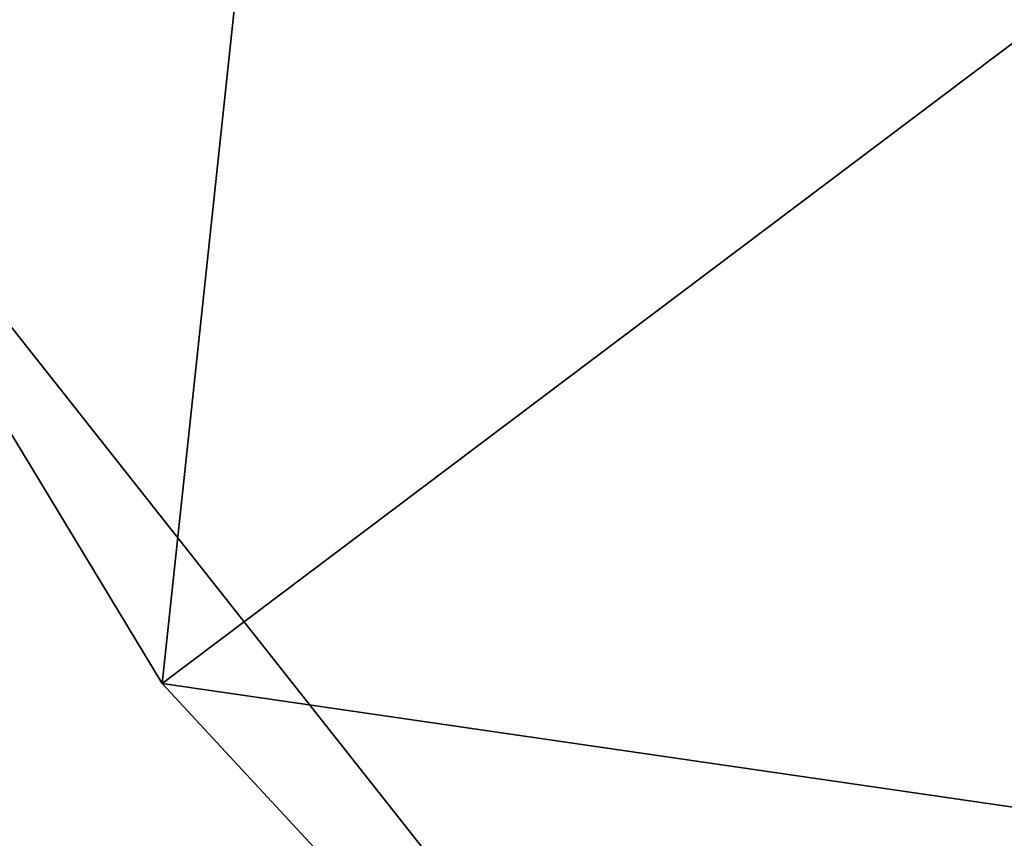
# Model space of a CAD drawing. Extents: x 0 to 122, y 0 to 122.
# Tile 180 of 256: x 29.185 to 29.501, y 37.393 to 37.656. Entities that reach past the tile are written whole.
import ezdxf

# ---------------------------------------------------------------- set-up
doc = ezdxf.new("R2010")
doc.units = 0
doc.header["$LTSCALE"] = 25.4
doc.layers.get('0').update_dxf_attribs({"color": 13, "linetype": 'CONTINUOUS'})

# ---------------------------------------------------------------- blocks, each defined once
blk = doc.blocks.new('GROOVE-I-7792-7793_STL_2')
at = {"color": 7}
for p, q in [((43.6296, -15.0302, 33.17), (47.73148, -21.80696, 33.17)), ((43.6296, -15.0302, 33.17), (47.73148, -21.80696, 33.17)), ((48.293, -16.55496, 33.71), (47.73148, -21.80696, 33.17)), ((48.293, -16.55496, 33.71), (47.73148, -21.80696, 33.17)), ((50.44711, -19.76114, 33.71), (47.73148, -21.80696, 33.17)), ((50.44711, -19.76114, 33.71), (47.73148, -21.80696, 33.17)), ((46.82811, -20.60996, 44.37), (49.79292, -24.3642, 44.37)), ((49.79292, -24.3642, 34.21), (46.82811, -20.60996, 34.21)), ((46.82811, -20.60996, 44.37), (49.79292, -24.3642, 44.37)), ((49.79292, -24.3642, 34.21), (46.82811, -20.60996, 34.21)), ((47.73148, -21.80696, 33.17), (53.11356, -27.61928, 33.17)), ((52.76986, -22.53954, 33.71), (47.73148, -21.80696, 33.17)), ((52.76986, -22.53954, 33.71), (47.73148, -21.80696, 33.17)), ((47.73148, -21.80696, 33.17), (53.11356, -27.61928, 33.17))]:
    blk.add_line(p, q, dxfattribs=at)
mesh = blk.add_polyface(dxfattribs=at)
corners = [(48.293, -16.55496, 33.71), (47.73148, -21.80696, 33.17), (43.6296, -15.0302, 33.17)]
mesh.append_faces([[corners[k] for k in face] for face in [(0, 1, 2)]], dxfattribs={"color": 7})
mesh = blk.add_polyface(dxfattribs=at)
corners = [(50.44711, -19.76114, 33.71), (47.73148, -21.80696, 33.17), (48.293, -16.55496, 33.71)]
mesh.append_faces([[corners[k] for k in face] for face in [(0, 1, 2)]], dxfattribs={"color": 7})
mesh = blk.add_polyface(dxfattribs=at)
corners = [(52.76986, -22.53954, 33.71), (47.73148, -21.80696, 33.17), (50.44711, -19.76114, 33.71)]
mesh.append_faces([[corners[k] for k in face] for face in [(0, 1, 2)]], dxfattribs={"color": 7})
mesh = blk.add_polyface(dxfattribs=at)
corners = [(53.11356, -27.61928, 33.17), (47.73148, -21.80696, 33.17), (52.76986, -22.53954, 33.71)]
mesh.append_faces([[corners[k] for k in face] for face in [(0, 1, 2)]], dxfattribs={"color": 7})

msp = doc.modelspace()

# ---------------------------------------------------------------- block references
at = {"color": 0}
msp.add_blockref('GROOVE-I-7792-7793_STL_2', (-18.50116, 59.25), dxfattribs=at)

doc.saveas('drawing.dxf')
